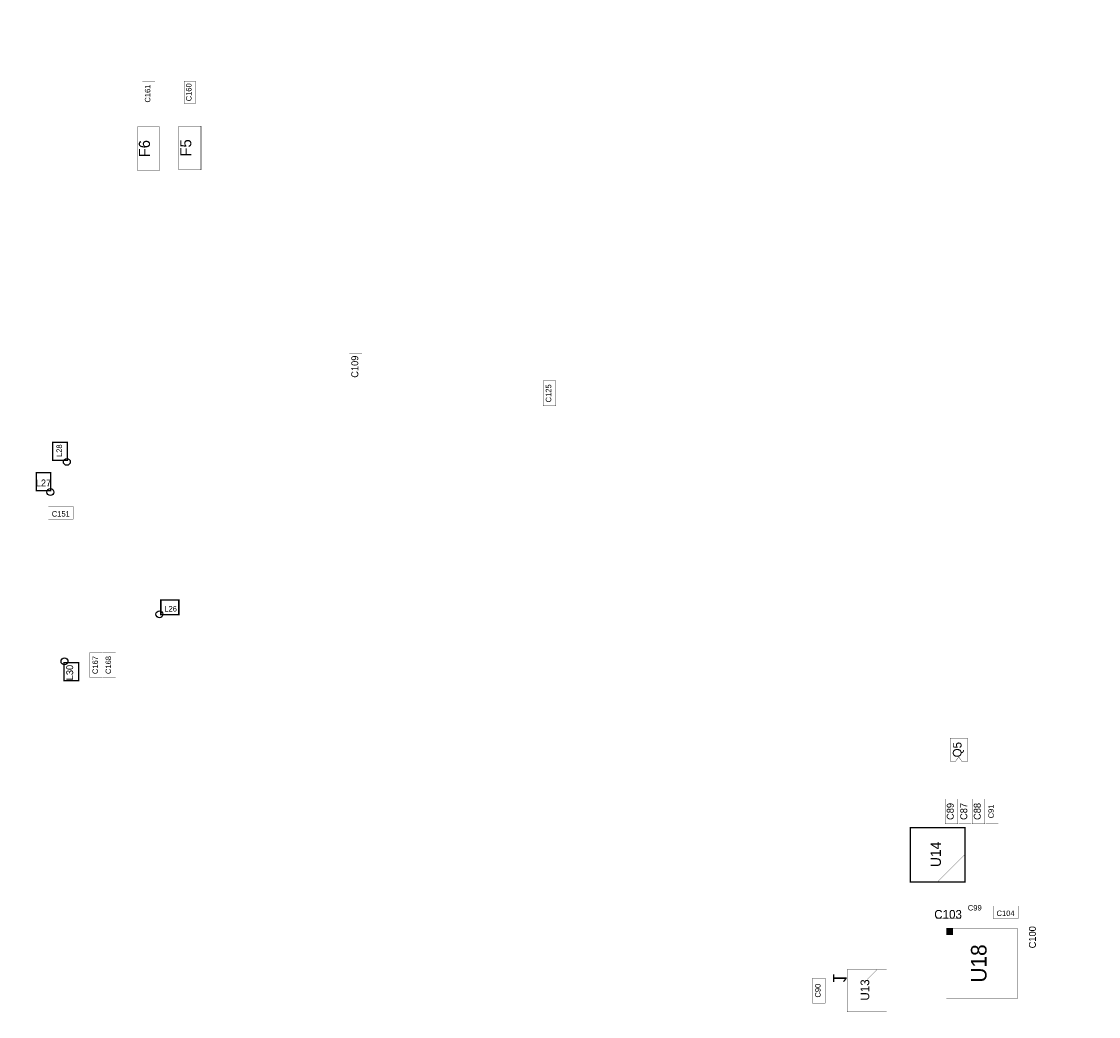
# Model space of a CAD drawing. Extents: x -12.6 to 12.6, y -11.1 to 11.1.
# Tile 5 of 5: x 0.2 to 12.6, y -0.4 to 11.1. Entities that reach past the tile are written whole.
import ezdxf
from ezdxf.enums import TextEntityAlignment as Align

# ---------------------------------------------------------------- set-up
doc = ezdxf.new("R2010")
doc.units = 0
doc.layers.get('0').update_dxf_attribs({"linetype": 'CONTINUOUS'})
for name, color, linetype in [('ASSEMBLY_OUTLIN', 15, 'CONTINUOUS'), ('ASSEMBLY_REF_DE', 15, 'CONTINUOUS'), ('BOARD_OUTLINE', 10, 'CONTINUOUS')]:
    doc.layers.add(name, color=color, linetype=linetype)
doc.styles.add('STYLE_0', font='TXT', dxfattribs={"height": 0.128})
doc.styles.add('STYLE_15', font='TXT', dxfattribs={"height": 0.1})
doc.styles.add('STYLE_2', font='TXT', dxfattribs={"height": 0.1})
doc.styles.add('STYLE_25', font='TXT', dxfattribs={"height": 0.12})
doc.styles.add('STYLE_28', font='TXT', dxfattribs={"height": 0.18})
doc.styles.add('STYLE_30', font='TXT', dxfattribs={"height": 0.08})
doc.styles.add('STYLE_4', font='TXT', dxfattribs={"height": 0.08})
doc.styles.add('STYLE_5', font='TXT', dxfattribs={"height": 0.062992})
doc.styles.add('STYLE_6', font='TXT', dxfattribs={"height": 0.062992})
doc.styles.add('STYLE_8', font='TXT', dxfattribs={"height": 0.15748})

# ---------------------------------------------------------------- blocks, each defined once
blk = doc.blocks.new('ROUND_1')
blk.add_circle((0, 0), 0.04)

msp = doc.modelspace()

# ---------------------------------------------------------------- linework, layer by layer
at = {"layer": 'ASSEMBLY_OUTLIN'}
for points, const_width in [([(1.698, 10.117), (1.698, 10.405), (1.552, 10.405), (1.552, 10.117), (1.698, 10.117)], 0.002), ([(2.165, 10.148), (2.165, 10.404), (2.037, 10.404), (2.037, 10.148), (2.165, 10.148)], 0.004), ([(1.752, 9.372), (1.752, 9.876), (1.496, 9.876), (1.496, 9.372), (1.752, 9.372)], 0.004), ([(2.23, 9.381), (2.23, 9.885), (1.974, 9.885), (1.974, 9.381), (2.23, 9.381)], 0.004), ([(4.09, 6.966), (4.09, 7.254), (3.944, 7.254), (3.944, 6.966), (4.09, 6.966)], 0.002), ([(6.33, 6.653), (6.33, 6.942), (6.184, 6.942), (6.184, 6.653), (6.33, 6.653)], 0.002), ([(0.684, 6.021), (0.684, 6.229), (0.516, 6.229), (0.516, 6.021), (0.684, 6.021)], 0.0157), ([(0.494, 5.672), (0.494, 5.88), (0.326, 5.88), (0.326, 5.672), (0.494, 5.672)], 0.0157), ([(0.754, 5.343), (0.754, 5.489), (0.466, 5.489), (0.466, 5.343), (0.754, 5.343)], 0.002), ([(1.974, 4.24), (1.974, 4.408), (1.766, 4.408), (1.766, 4.24), (1.974, 4.24)], 0.0157), ([(1.093, 3.513), (1.093, 3.801), (0.946, 3.801), (0.946, 3.513), (1.093, 3.513)], 0.002), ([(1.244, 3.513), (1.244, 3.801), (1.097, 3.801), (1.097, 3.513), (1.244, 3.513)], 0.002), ([(0.817, 3.475), (0.817, 3.683), (0.648, 3.683), (0.648, 3.475), (0.817, 3.475)], 0.0157), ([(11.085, 2.542), (11.022, 2.543), (10.986, 2.595), (10.95, 2.547), (10.886, 2.547), (10.886, 2.811), (11.086, 2.811), (11.085, 2.542)], 0.004), ([(10.975, 1.821), (10.975, 2.109), (10.829, 2.109), (10.829, 1.821), (10.975, 1.821)], 0.002), ([(11.131, 1.821), (11.131, 2.109), (10.985, 2.109), (10.985, 1.821), (11.131, 1.821)], 0.002), ([(11.287, 1.821), (11.287, 2.109), (11.141, 2.109), (11.141, 1.821), (11.287, 1.821)], 0.002), ([(11.443, 1.821), (11.443, 2.109), (11.297, 2.109), (11.297, 1.821), (11.443, 1.821)], 0.002), ([(11.057, 1.149), (11.057, 1.779), (10.427, 1.779), (10.427, 1.149), (11.057, 1.149)], 0.0157), ([(11.057, 1.146), (11.057, 1.469), (10.734, 1.146), (11.057, 1.146)], 0.002), ([(11.011, 0.727), (11.011, 0.873), (10.722, 0.873), (10.722, 0.727), (11.011, 0.727)], 0.002), ([(11.315, 0.791), (11.315, 0.937), (11.026, 0.937), (11.026, 0.791), (11.315, 0.791)], 0.002), ([(11.671, 0.727), (11.671, 0.873), (11.382, 0.873), (11.382, 0.727), (11.671, 0.727)], 0.002), ([(11.92, 0.372), (11.92, 0.66), (11.773, 0.66), (11.773, 0.372), (11.92, 0.372)], 0.002), ([(11.66, -0.201), (11.66, 0.617), (10.841, 0.617), (10.841, -0.201), (11.66, -0.201)], 0.002), ([(10.152, -0.35), (10.152, 0.138), (9.696, 0.138), (9.696, -0.35), (10.152, -0.35)], 0.002), ([(10.042, 0.138), (9.924, 0.02), (9.806, 0.138)], 0.002), ([(9.442, -0.25), (9.442, 0.038), (9.295, 0.038), (9.295, -0.25), (9.442, -0.25)], 0.002)]:
    msp.add_lwpolyline(points, dxfattribs=dict(at, const_width=const_width))
msp.add_solid([(10.841, 0.539), (10.841, 0.617), (10.92, 0.539), (10.92, 0.617)], dxfattribs=at)
at = {"layer": 'BOARD_OUTLINE', "const_width": 0.002}
msp.add_lwpolyline([(12.598, -10.3), (12.598, 11.092), (-12.598, 11.092), (-12.598, -10.3), (12.598, -10.3)], dxfattribs=at)

# ---------------------------------------------------------------- block references
at = {"layer": 'ASSEMBLY_OUTLIN'}
for p in [(0.68, 6.005), (0.49, 5.656), (1.75, 4.244), (0.653, 3.699)]:
    msp.add_blockref('ROUND_1', p, dxfattribs=at)

# ---------------------------------------------------------------- texts
at = {"layer": 'ASSEMBLY_OUTLIN', "style": 'STYLE_8', "text_generation_flag": 2}
msp.add_text('1', height=0.157, rotation=270, dxfattribs=at).set_placement((9.611, 0.036), align=Align.MIDDLE_CENTER)
at = {"layer": 'ASSEMBLY_REF_DE'}
for s, height, style, p in [('C161', 0.063, 'STYLE_5', (1.613, 10.261)), ('C160', 0.063, 'STYLE_5', (2.089, 10.276)), ('F6', 0.128, 'STYLE_0', (1.576, 9.624)), ('F5', 0.128, 'STYLE_0', (2.054, 9.633)), ('C109', 0.08, 'STYLE_4', (4.007, 7.105)), ('C125', 0.063, 'STYLE_5', (6.245, 6.797)), ('L28', 0.063, 'STYLE_5', (0.592, 6.134)), ('C167', 0.063, 'STYLE_5', (1.008, 3.657)), ('C168', 0.063, 'STYLE_5', (1.159, 3.657)), ('L30', 0.08, 'STYLE_4', (0.713, 3.57)), ('Q5', 0.1, 'STYLE_2', (10.967, 2.679)), ('C89', 0.08, 'STYLE_4', (10.887, 1.965)), ('C87', 0.08, 'STYLE_4', (11.043, 1.965)), ('C88', 0.08, 'STYLE_4', (11.199, 1.965)), ('C91', 0.063, 'STYLE_5', (11.358, 1.965)), ('U14', 0.12, 'STYLE_25', (10.719, 1.469)), ('C100', 0.08, 'STYLE_4', (11.836, 0.511)), ('U18', 0.18, 'STYLE_28', (11.216, 0.208)), ('U13', 0.1, 'STYLE_2', (9.901, -0.098)), ('C90', 0.063, 'STYLE_5', (9.357, -0.106))]:
    msp.add_text(s, height=height, rotation=90, dxfattribs=dict(at, style=style)).set_placement(p, align=Align.MIDDLE_CENTER)
for s, height, style, p in [('L27', 0.08, 'STYLE_30', (0.41, 5.761)), ('C151', 0.063, 'STYLE_6', (0.61, 5.404)), ('L26', 0.063, 'STYLE_6', (1.879, 4.307)), ('C99', 0.063, 'STYLE_6', (11.17, 0.852)), ('C103', 0.1, 'STYLE_15', (10.862, 0.776)), ('C104', 0.063, 'STYLE_6', (11.526, 0.788))]:
    msp.add_text(s, height=height, dxfattribs=dict(at, style=style)).set_placement(p, align=Align.MIDDLE_CENTER)

doc.saveas('drawing.dxf')
